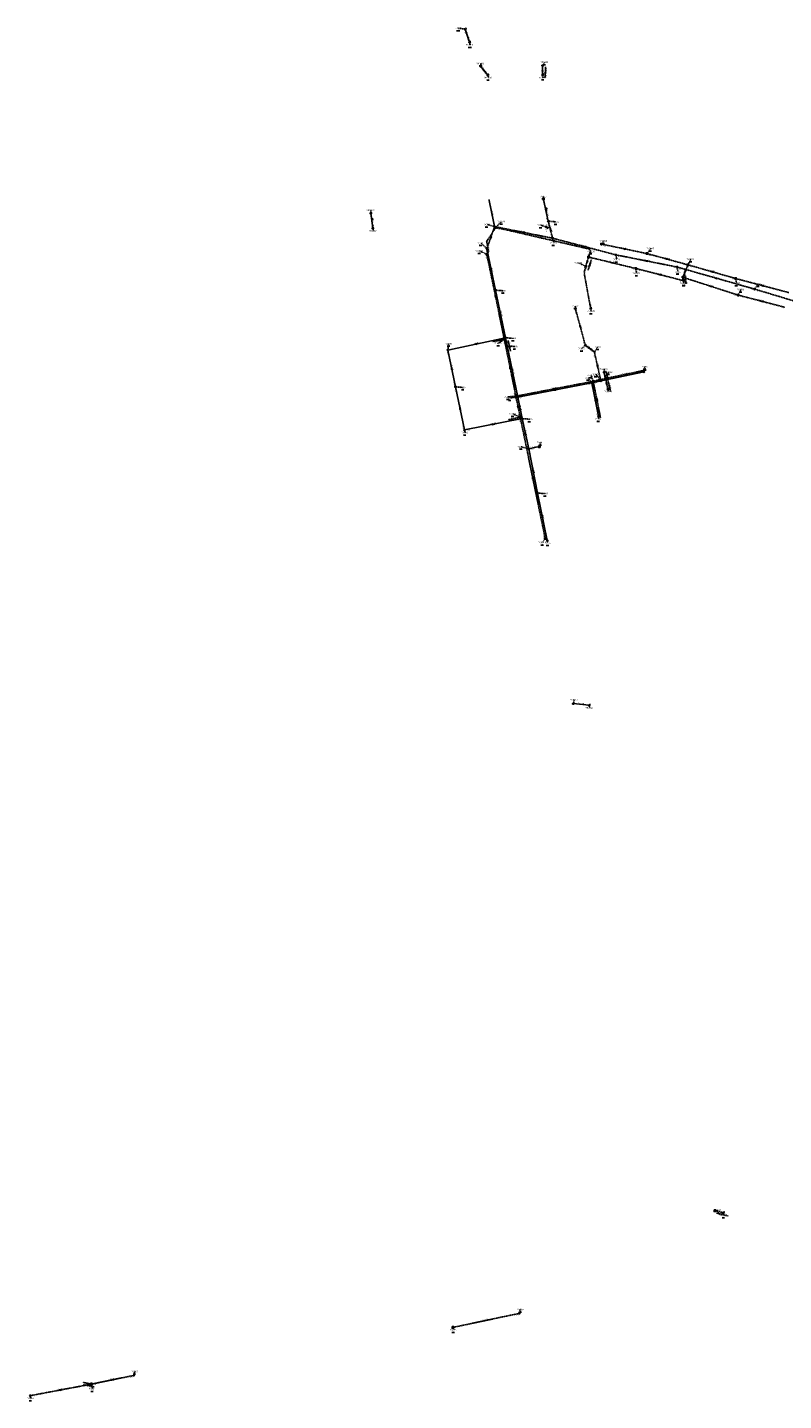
# Model space of a CAD drawing. Extents: x 188323 to 208361, y 565368 to 574910.
# Tile 221 of 256: x 197221 to 197913, y 571820 to 573078. Entities that reach past the tile are written whole.
import ezdxf

# ---------------------------------------------------------------- set-up
doc = ezdxf.new("R2010")
doc.units = 0
for name, pattern in [('BORDER', [1.75, 0.5, -0.25, 0.5, -0.25, 0, -0.25]), ('DASHDOT', [1, 0.5, -0.25, 0, -0.25]), ('DASHED', [0.75, 0.5, -0.25])]:
    doc.linetypes.add(name, pattern=pattern)
doc.layers.get('0').update_dxf_attribs({"linetype": 'CONTINUOUS'})
for name, color, linetype in [('RIO-AFM', 7, 'CONTINUOUS'), ('RIO-BOK', 7, 'CONTINUOUS'), ('RIO-DET', 7, 'CONTINUOUS'), ('RIO-KNP', 7, 'CONTINUOUS'), ('RIO-KNR', 7, 'CONTINUOUS'), ('RIO-LAG', 7, 'CONTINUOUS'), ('RIO-LAG_0B', 7, 'CONTINUOUS'), ('RIO-LAG_1B', 7, 'DASHED'), ('RIO-LAG_2B', 7, 'DASHED'), ('RIO-LAG_4', 7, 'BORDER'), ('RIO-LEN', 7, 'CONTINUOUS'), ('RIO-MVD', 1, 'CONTINUOUS'), ('RIO-VRB', 6, 'DASHDOT'), ('RIO-VRH', 7, 'CONTINUOUS')]:
    doc.layers.add(name, color=color, linetype=linetype)
doc.styles.add('RIO-TXT', font='isocp.shx')

# ---------------------------------------------------------------- blocks, each defined once
blk = doc.blocks.new('L_VHR')
blk.add_lwpolyline([(-0.5, 0), (0.5, 0), (-0.5, 0.15), (-0.5, -0.15), (0.5, 0)])
blk = doc.blocks.new('L_VKT')
blk.add_line((0.3, 0.95), (-0.3, -0.05))
blk.add_lwpolyline([(0.3, 0.15), (0.3, 0.75), (-0.3, 0.75), (-0.3, 0.15)], close=True)
blk = doc.blocks.new('K_IPR')
blk.add_lwpolyline([(-0.5, -0.5), (0.5, -0.5), (0.5, 0.5), (-0.5, 0.5)], close=True)
blk.add_solid([(-0.5, 0.5), (0.5, 0.5), (-0.5, -0.5), (0.5, -0.5)])
at = {"style": 'RIO-TXT', "flags": 1}
blk.add_attdef('KNOOPNAAM', (2, 2), '', height=1, dxfattribs=at)
blk = doc.blocks.new('K_RGM')
blk.add_lwpolyline([(-0.6, 0.6), (-0.6, -0.6), (0.6, -0.6), (0.6, 0.6)], close=True)
blk.add_solid([(-0.6, 0.6), (0, 0.6), (-0.6, -0.6), (0, -0.6)])
at = {"style": 'RIO-TXT', "flags": 1}
blk.add_attdef('KNOOPNAAM', (2, 2), '', height=1, dxfattribs=at)
blk = doc.blocks.new('K_IPG')
blk.add_circle((0, 0), 0.5)
for points in [[(0, 0), (-0.5, 0), (-0.433013, 0.25)], [(0, 0), (-0.433013, -0.25), (-0.5, 0)], [(0, 0), (-0.433013, 0.25), (-0.25, 0.433013)], [(0, 0), (-0.25, -0.433013), (-0.433013, -0.25)], [(0, 0), (-0.25, 0.433013), (0, 0.5)], [(0, 0), (0, -0.5), (-0.25, -0.433013)], [(0, 0), (0, 0.5), (0.25, 0.433013)], [(0, 0), (0.25, 0.433013), (0.433013, 0.25)], [(0, 0), (0.433013, 0.25), (0.5, 0)], [(0, 0), (0.5, 0), (0.433013, -0.25)], [(0, 0), (0.433013, -0.25), (0.25, -0.433013)], [(0, 0), (0.25, -0.433013), (0, -0.5)]]:
    blk.add_solid(points)
at = {"style": 'RIO-TXT', "flags": 1}
blk.add_attdef('KNOOPNAAM', (2, 2), '', height=1, dxfattribs=at)
blk = doc.blocks.new('K_UTB')
blk.add_lwpolyline([(0.5, 0.15), (0.5, -0.3), (-0.5, -0.3), (-0.5, 0.15), (-0.45, 0.15), (-0.45, -0.25), (0, -0.25), (0.45, -0.25), (0.45, 0.15)], close=True)
blk.add_lwpolyline([(0.85, 0.6), (0.55, 0.65), (0.614828, 0.459583), (0.850842, 0.598937)])
blk.add_arc((0.85, -0.25), 0.85, 90, 180)
at = {"style": 'RIO-TXT', "flags": 1}
blk.add_attdef('KNOOPNAAM', (2, 2), '', height=1, dxfattribs=at)
blk = doc.blocks.new('K_FIC')
blk.add_circle((0, 0), 0.0625)
at = {"style": 'RIO-TXT', "flags": 1}
blk.add_attdef('KNOOPNAAM', (2, 2), '', height=1, dxfattribs=at)
blk = doc.blocks.new('K_IPD')
blk.add_lwpolyline([(-0.496027, 0.307994), (0.503973, 0.307994), (0.003973, -0.558031)], close=True)
blk.add_solid([(-0.496027, 0.307994), (0.503973, 0.307994), (0.003973, -0.558031)])
at = {"style": 'RIO-TXT', "flags": 1}
blk.add_attdef('KNOOPNAAM', (2, 2), '', height=1, dxfattribs=at)
blk = doc.blocks.new('1071_06______740002____740003_')
at = {"layer": 'RIO-LAG_1B'}
blk.add_line((0, 0), (-1.567, 9.695), dxfattribs=at)
at = {"layer": 'RIO-VRH', "xscale": 2, "yscale": 2, "zscale": 2, "rotation": 99.1705}
blk.add_blockref('L_VHR', (-0.7835, 4.8475), dxfattribs=at)
at = {"layer": 'RIO-AFM', "style": 'RIO-TXT'}
blk.add_text('r 400', height=0.9, rotation=279.1705, dxfattribs=at).set_placement((-0.4612, 5.9941))
at = {"layer": 'RIO-BOK', "style": 'RIO-TXT'}
for s, p in [('-1.40', (-2.7252, 8.0894)), ('-1.23', (-2.0346, 3.825))]:
    blk.add_text(s, height=0.9, rotation=279.1705, dxfattribs=at).set_placement(p)
at = {"layer": 'RIO-LEN', "style": 'RIO-TXT'}
blk.add_text('3m', height=0.9, rotation=279.1705, dxfattribs=at).set_placement((-0.7201, 7.5933))
blk = doc.blocks.new('1072_06______740026__c1740027_')
at = {"layer": 'RIO-LAG_1B'}
blk.add_line((0, 0), (-2.81, -9.411), dxfattribs=at)
at = {"layer": 'RIO-VRH', "xscale": 2, "yscale": 2, "zscale": 2, "rotation": 253.3488}
blk.add_blockref('L_VHR', (-1.405, -4.7055), dxfattribs=at)
at = {"layer": 'RIO-AFM', "style": 'RIO-TXT'}
blk.add_text('r 400', height=0.9, rotation=433.3488, dxfattribs=at).set_placement((-2.1943, -5.5973))
at = {"layer": 'RIO-BOK', "style": 'RIO-TXT'}
for s, p in [('-0.25', (-1.0683, -8.4698)), ('-0.20', (0.1667, -4.329))]:
    blk.add_text(s, height=0.9, rotation=433.3488, dxfattribs=at).set_placement(p)
at = {"layer": 'RIO-LEN', "style": 'RIO-TXT'}
blk.add_text('9m', height=0.9, rotation=433.3488, dxfattribs=at).set_placement((-2.6573, -7.1497))
blk = doc.blocks.new('1073_06______740032____740035_')
at = {"layer": 'RIO-LAG_1B'}
blk.add_line((0, 0), (-2.167, 9.579), dxfattribs=at)
at = {"layer": 'RIO-VRH', "xscale": 2, "yscale": 2, "zscale": 2, "rotation": 102.7352}
blk.add_blockref('L_VHR', (-1.0835, 4.7895), dxfattribs=at)
at = {"layer": 'RIO-AFM', "style": 'RIO-TXT'}
blk.add_text('r 315', height=0.9, rotation=282.7352, dxfattribs=at).set_placement((-0.8331, 5.9535))
at = {"layer": 'RIO-BOK', "style": 'RIO-TXT'}
for s, p in [('-1.08', (-3.2232, 7.9045)), ('-1.07', (-2.2685, 3.6903))]:
    blk.add_text(s, height=0.9, rotation=282.7352, dxfattribs=at).set_placement(p)
at = {"layer": 'RIO-LEN', "style": 'RIO-TXT'}
blk.add_text('6m', height=0.9, rotation=282.7352, dxfattribs=at).set_placement((-1.191, 7.5335))
blk = doc.blocks.new('1074_06______740032____740036_')
at = {"layer": 'RIO-LAG_1B'}
blk.add_line((0, 0), (2.16, -9.581), dxfattribs=at)
at = {"layer": 'RIO-VRH', "xscale": 2, "yscale": 2, "zscale": 2, "rotation": 282.6825}
blk.add_blockref('L_VHR', (1.08, -4.7905), dxfattribs=at)
at = {"layer": 'RIO-AFM', "style": 'RIO-TXT'}
blk.add_text('r 315', height=0.9, rotation=282.6825, dxfattribs=at).set_placement((1.39, -3.8901))
at = {"layer": 'RIO-BOK', "style": 'RIO-TXT'}
for s, p in [('-1.07', (-1.0577, -1.6735)), ('-1.08', (-0.1069, -5.8886))]:
    blk.add_text(s, height=0.9, rotation=282.6825, dxfattribs=at).set_placement(p)
at = {"layer": 'RIO-LEN', "style": 'RIO-TXT'}
blk.add_text('10m', height=0.9, rotation=282.6825, dxfattribs=at).set_placement((0.9147, -1.783))
blk = doc.blocks.new('1075_06______74009_____74018_')
at = {"layer": 'RIO-LAG_0B'}
blk.add_line((0, 0), (1.932, -9.63), dxfattribs=at)
at = {"layer": 'RIO-VRH', "xscale": 2, "yscale": 2, "zscale": 2, "rotation": 461.3179}
blk.add_blockref('L_VHR', (0.966, -4.815), dxfattribs=at)
at = {"layer": 'RIO-AFM', "style": 'RIO-TXT'}
blk.add_text('r 400', height=0.9, rotation=281.3179, dxfattribs=at).set_placement((1.2438, -3.6573))
at = {"layer": 'RIO-BOK', "style": 'RIO-TXT'}
for s, p in [('-1.77', (-1.0972, -1.6479)), ('-1.76', (-0.2471, -5.8844))]:
    blk.add_text(s, height=0.9, rotation=281.3179, dxfattribs=at).set_placement(p)
at = {"layer": 'RIO-LEN', "style": 'RIO-TXT'}
blk.add_text('8m', height=0.9, rotation=281.3179, dxfattribs=at).set_placement((0.9251, -2.069))
blk = doc.blocks.new('1079_06______74057___c174058_')
at = {"layer": 'RIO-LAG_4'}
blk.add_line((0, 0), (9.558, -2.258), dxfattribs=at)
at = {"layer": 'RIO-AFM', "style": 'RIO-TXT'}
blk.add_text('r 160', height=0.9, rotation=346.6768, dxfattribs=at).set_placement((3.8429, -0.3938))
at = {"layer": 'RIO-BOK', "style": 'RIO-TXT'}
for p in [(1.0405, -1.6843), (5.7714, -2.8016)]:
    blk.add_text('0.06', height=0.9, rotation=346.6768, dxfattribs=at).set_placement(p)
at = {"layer": 'RIO-LEN', "style": 'RIO-TXT'}
blk.add_text('8m', height=0.9, rotation=346.6768, dxfattribs=at).set_placement((2.2663, -0.0215))
blk = doc.blocks.new('1080_06______74061___c174062_')
at = {"layer": 'RIO-LAG_2B'}
blk.add_line((0, 0), (-9.616, 1.999), dxfattribs=at)
at = {"layer": 'RIO-AFM', "style": 'RIO-TXT'}
blk.add_text('r 160', height=0.9, rotation=348.2329, dxfattribs=at).set_placement((-5.7638, 1.7097))
at = {"layer": 'RIO-BOK', "style": 'RIO-TXT'}
for p in [(-8.5301, 0.3436), (-4.2994, -0.535)]:
    blk.add_text('-1.17', height=0.9, rotation=348.2329, dxfattribs=at).set_placement(p)
at = {"layer": 'RIO-LEN', "style": 'RIO-TXT'}
blk.add_text('7m', height=0.9, rotation=348.2329, dxfattribs=at).set_placement((-7.3499, 2.0391))
blk = doc.blocks.new('1400_90______901487____901488_')
at = {"layer": 'RIO-LAG'}
blk.add_line((0, 0), (0.08, 9.82), dxfattribs=at)
at = {"layer": 'RIO-VRH', "xscale": 2, "yscale": 2, "zscale": 2, "rotation": 89.5224}
blk.add_blockref('L_VHR', (0.04, 4.91), dxfattribs=at)
at = {"layer": 'RIO-BOK', "style": 'RIO-TXT'}
for s, p in [('-0.46', (1.4114, 1.3883)), ('-0.55', (1.4467, 5.7081))]:
    blk.add_text(s, height=0.9, rotation=89.5224, dxfattribs=at).set_placement(p)
at = {"layer": 'RIO-LEN', "style": 'RIO-TXT'}
blk.add_text('9m', height=0.9, rotation=89.5224, dxfattribs=at).set_placement((-0.4709, 3.564))

msp = doc.modelspace()

# ---------------------------------------------------------------- linework, layer by layer
at = {"layer": 'RIO-LAG'}
for p, q in [((197621.728, 573076.16), (197625.744, 573064.128)), ((197636.016, 573041.984), (197642.432, 573034.112)), ((197692.592, 573034.24), (197692.656, 573042.816)), ((197697.856, 572900.224), (197693.568, 572920.192)), ((197537.2, 572893.824), (197535.296, 572907.456)), ((197735.216, 572457.088), (197720.72, 572458.496))]:
    msp.add_line(p, q, dxfattribs=at)
at = {"layer": 'RIO-LAG_0B'}
for p, q in [((197649.504, 572837.12), (197641.616, 572875.072)), ((197658.704, 572793.472), (197649.504, 572837.12)), ((197605.904, 572782.272), (197658.704, 572793.472)), ((197658.704, 572793.472), (197660.192, 572785.984)), ((197669.792, 572739.008), (197660.192, 572785.984)), ((197612.8, 572748.608), (197605.904, 572782.272)), ((197737.696, 572752.32), (197785.488, 572762.304)), ((197621.104, 572709.12), (197612.8, 572748.608)), ((197737.696, 572752.32), (197669.792, 572739.008)), ((197743.904, 572721.6), (197737.696, 572752.32)), ((197673.792, 572719.488), (197669.792, 572739.008)), ((197673.792, 572719.488), (197621.104, 572709.12)), ((197679.904, 572691.776), (197673.792, 572719.488)), ((197689.6, 572693.888), (197679.904, 572691.776)), ((197679.904, 572691.776), (197688, 572651.328)), ((197688, 572651.328), (197696.896, 572607.872))]:
    msp.add_line(p, q, dxfattribs=at)
at = {"layer": 'RIO-LAG_1B'}
for p, q in [((197788.192, 572870.592), (197746.496, 572879.232)), ((197657.552, 572792.256), (197641.536, 572869.888)), ((197734.64, 572867.456), (197732.096, 572858.944)), ((197777.856, 572856.96), (197734.64, 572867.456)), ((197825.696, 572860.288), (197788.192, 572870.592)), ((197821.504, 572845.824), (197777.856, 572856.96)), ((197820.992, 572848.896), (197825.696, 572860.288)), ((197821.504, 572845.824), (197820.992, 572848.896)), ((197820.992, 572848.896), (197871.6, 572832.576)), ((197825.696, 572860.288), (197869.296, 572847.808)), ((197869.296, 572847.808), (197918.096, 572834.816)), ((197871.6, 572832.576), (197914.496, 572821.376)), ((197647.248, 572790.144), (197657.552, 572792.256)), ((197668.176, 572739.968), (197657.552, 572792.256)), ((197750.224, 572756.16), (197748.928, 572761.92)), ((197787.136, 572763.968), (197750.224, 572756.16)), ((197668.176, 572739.968), (197738.944, 572753.6)), ((197750.224, 572756.16), (197738.944, 572753.6)), ((197745.552, 572720.64), (197738.944, 572753.6)), ((197750.224, 572756.16), (197752.384, 572746.56)), ((197672.096, 572720.704), (197668.176, 572739.968)), ((197672.096, 572720.704), (197661.824, 572718.528)), ((197695.024, 572609.664), (197672.096, 572720.704))]:
    msp.add_line(p, q, dxfattribs=at)
for points in [[(197643.296, 572872.256), (197641.392, 572881.728), (197649.648, 572894.592)], [(197649.648, 572894.592), (197735.504, 572874.688), (197736.432, 572872.896), (197734.64, 572867.456)], [(197732.096, 572858.944), (197730.736, 572852.288), (197736.64, 572820.224)]]:
    msp.add_lwpolyline(points, dxfattribs=at)
at = {"layer": 'RIO-LAG_2B'}
for p, q in [((197643.552, 572919.744), (197648.64, 572895.296)), ((197697.856, 572900.224), (197701.776, 572884.672)), ((197648.64, 572895.296), (197641.616, 572875.072)), ((197701.776, 572884.672), (197648.64, 572895.296)), ((197759.616, 572869.44), (197701.776, 572884.672)), ((197815.664, 572858.304), (197759.616, 572869.44)), ((197886.64, 572838.08), (197815.664, 572858.304)), ((197959.6, 572816.064), (197886.64, 572838.08)), ((197731.664, 572786.752), (197722.752, 572819.84)), ((197739.968, 572780.608), (197731.664, 572786.752)), ((197745.952, 572754.048), (197739.968, 572780.608)), ((197610.496, 571887.296), (197671.296, 571900.096)), ((197279.6, 571835.328), (197318.304, 571843.328)), ((197279.6, 571835.328), (197223.6, 571824.768)), ((197279.6, 571835.328), (197272.4, 571836.8))]:
    msp.add_line(p, q, dxfattribs=at)
msp.add_lwpolyline([(197695.968, 572894.976), (197696.256, 572894.08), (197696.48, 572893.952), (197699.184, 572894.784)], dxfattribs=at)
at = {"layer": 'RIO-LAG_4'}
msp.add_line((197850.4, 571994.112), (197858, 571992.32), dxfattribs=at)
at = {"layer": 'RIO-VRB'}
for p, q in [((197621.73, 573076.18), (197615.655, 573076.8781)), ((197625.75, 573064.1), (197626.2835, 573061.7716)), ((197636.01, 573041.97), (197636.0097, 573044.745)), ((197692.66, 573042.8), (197694.6364, 573045.8558)), ((197642.43, 573034.1), (197642.9635, 573031.7716)), ((197692.59, 573034.24), (197693.1235, 573031.9116)), ((197693.56, 572920.19), (197693.5597, 572922.965)), ((197535.29, 572907.47), (197535.2897, 572910.245)), ((197649.65, 572894.61), (197655.0694, 572899.8581)), ((197697.85, 572900.22), (197704.8175, 572899.6913)), ((197537.2, 572893.85), (197537.7335, 572891.5216)), ((197648.64, 572895.32), (197641.6721, 572897.2465)), ((197695.96, 572894.99), (197690.9618, 572896.5698)), ((197641.62, 572875.05), (197636.1991, 572880.2964)), ((197701.78, 572884.67), (197702.6606, 572880.372)), ((197746.5, 572879.2), (197748.4764, 572882.2558)), ((197788.2, 572870.6), (197791.4618, 572875.188)), ((197641.53, 572869.91), (197634.881, 572873.0279)), ((197732.09, 572858.94), (197725.441, 572862.0579)), ((197734.64, 572867.47), (197737.177, 572872.5653)), ((197759.61, 572869.45), (197760.4906, 572865.152)), ((197825.7, 572860.3), (197828.237, 572865.3953)), ((197777.85, 572856.96), (197778.7306, 572852.662)), ((197815.66, 572858.28), (197816.5406, 572853.982)), ((197821, 572848.9), (197822.0541, 572843.6171)), ((197649.5, 572837.1), (197656.4675, 572836.5713)), ((197821.5, 572845.8), (197822.0335, 572843.4716)), ((197869.3, 572847.8), (197870.1806, 572843.502)), ((197871.6, 572832.6), (197874.137, 572837.6953)), ((197886.64, 572838.07), (197889.9018, 572842.658)), ((197722.76, 572819.82), (197722.7597, 572822.595)), ((197736.64, 572820.23), (197737.1735, 572817.9016)), ((197605.9, 572782.3), (197606.7806, 572787.998)), ((197657.55, 572792.27), (197652.132, 572788.4202)), ((197658.7, 572793.5), (197665.6675, 572792.9713)), ((197660.2, 572786), (197667.1675, 572785.4713)), ((197731.67, 572786.78), (197728.4094, 572783.591)), ((197739.97, 572780.62), (197743.2318, 572785.208)), ((197748.92, 572761.93), (197748.9197, 572764.705)), ((197750.23, 572756.13), (197753.2669, 572762.0914)), ((197785.49, 572762.32), (197786.1971, 572767.0332)), ((197612.8, 572748.6), (197619.7675, 572748.0713)), ((197737.7, 572752.3), (197734.437, 572756.8869)), ((197738.94, 572753.58), (197737.2033, 572759.0486)), ((197745.95, 572754.04), (197741.401, 572760.1587)), ((197668.18, 572739.97), (197661.2129, 572739.4391)), ((197669.8, 572739), (197662.8329, 572738.4691)), ((197752.38, 572746.57), (197752.9135, 572744.2416)), ((197672.09, 572720.72), (197665.441, 572723.8379)), ((197673.8, 572719.5), (197680.7675, 572718.9713)), ((197743.9, 572721.6), (197743.9015, 572719.225)), ((197621.1, 572709.1), (197621.6335, 572706.7716)), ((197689.6, 572693.9), (197690.6514, 572697.4897)), ((197679.9, 572691.8), (197672.9321, 572693.7265)), ((197688, 572651.3), (197694.9675, 572650.7713)), ((197695.03, 572609.69), (197692.4944, 572605.9938)), ((197696.9, 572607.9), (197697.4335, 572605.5716)), ((197720.72, 572458.5), (197721.7714, 572462.0897)), ((197735.22, 572457.07), (197735.7535, 572454.7416)), ((197850.4, 571994.1), (197853.4283, 571994.266)), ((197858, 571992.3), (197858.5335, 571989.9716)), ((197671.3, 571900.1), (197672.3514, 571903.6897)), ((197610.5, 571887.3), (197611.0335, 571884.9716)), ((197318.3, 571843.3), (197319.3514, 571846.8897)), ((197279.6, 571835.3), (197280.4806, 571831.002)), ((197223.6, 571824.8), (197224.1335, 571822.4716))]:
    msp.add_line(p, q, dxfattribs=at)

# ---------------------------------------------------------------- block references
at = {"layer": 'RIO-AFM', "xscale": 0.9, "yscale": 0.9, "zscale": 0.9}
for p, rotation in [((197695.9157, 572911.6316), 282.132), ((197536.5561, 572902.0672), 277.9911)]:
    msp.add_blockref('L_VKT', p, dxfattribs=dict(at, rotation=rotation))
at = {"layer": 'RIO-DET'}
for name, p in [('1400_90______901487____901488_', (197695.088, 573031.744)), ('1072_06______740026__c1740027_', (197737.136, 572864.96)), ('1071_06______740002____740003_', (197824, 572843.328)), ('1075_06______74009_____74018_', (197661.2, 572790.976)), ('1073_06______740032____740035_', (197752.736, 572753.6)), ('1074_06______740032____740036_', (197752.736, 572753.6)), ('1079_06______74057___c174058_', (197852.896, 571991.616)), ('1080_06______74061___c174062_', (197282.096, 571832.832))]:
    msp.add_blockref(name, p, dxfattribs=at)
at = {"layer": 'RIO-KNP', "xscale": 1.25, "yscale": 1.25, "zscale": 1.25}
for name, p in [('K_UTB', (197621.728, 573076.16)), ('K_UTB', (197625.744, 573064.128)), ('K_UTB', (197636.016, 573041.984)), ('K_UTB', (197692.656, 573042.816)), ('K_UTB', (197642.432, 573034.112)), ('K_UTB', (197692.592, 573034.24)), ('K_FIC', (197643.552, 572919.744)), ('K_IPG', (197693.568, 572920.192)), ('K_UTB', (197535.296, 572907.456)), ('K_IPD', (197697.856, 572900.224)), ('K_UTB', (197537.2, 572893.824)), ('K_IPD', (197648.64, 572895.296)), ('K_IPR', (197649.648, 572894.592)), ('K_IPD', (197695.968, 572894.976)), ('K_FIC', (197699.184, 572894.784)), ('K_IPD', (197641.616, 572875.072)), ('K_IPD', (197701.776, 572884.672)), ('K_IPR', (197746.496, 572879.232)), ('K_IPR', (197641.536, 572869.888)), ('K_FIC', (197643.296, 572872.256)), ('K_RGM', (197734.64, 572867.456)), ('K_IPD', (197759.616, 572869.44)), ('K_IPR', (197788.192, 572870.592)), ('K_IPR', (197825.696, 572860.288)), ('K_IPR', (197732.096, 572858.944)), ('K_IPR', (197777.856, 572856.96)), ('K_IPD', (197815.664, 572858.304)), ('K_IPR', (197820.992, 572848.896)), ('K_IPR', (197869.296, 572847.808)), ('K_IPG', (197649.504, 572837.12)), ('K_IPR', (197821.504, 572845.824)), ('K_IPD', (197886.64, 572838.08)), ('K_IPR', (197871.6, 572832.576)), ('K_IPD', (197722.752, 572819.84)), ('K_UTB', (197736.64, 572820.224)), ('K_FIC', (197647.248, 572790.144)), ('K_IPR', (197657.552, 572792.256)), ('K_IPG', (197658.704, 572793.472)), ('K_IPG', (197660.192, 572785.984)), ('K_IPD', (197731.664, 572786.752)), ('K_IPG', (197605.904, 572782.272)), ('K_IPD', (197739.968, 572780.608)), ('K_UTB', (197748.928, 572761.92)), ('K_IPG', (197785.488, 572762.304)), ('K_FIC', (197787.136, 572763.968)), ('K_IPG', (197612.8, 572748.608)), ('K_IPG', (197737.696, 572752.32)), ('K_IPR', (197738.944, 572753.6)), ('K_IPD', (197745.952, 572754.048)), ('K_IPR', (197750.224, 572756.16)), ('K_IPR', (197668.176, 572739.968)), ('K_IPG', (197669.792, 572739.008)), ('K_UTB', (197752.384, 572746.56)), ('K_FIC', (197661.824, 572718.528)), ('K_IPR', (197672.096, 572720.704)), ('K_IPG', (197673.792, 572719.488)), ('K_IPG', (197743.904, 572721.6)), ('K_FIC', (197745.552, 572720.64)), ('K_IPG', (197621.104, 572709.12)), ('K_IPG', (197679.904, 572691.776)), ('K_RGM', (197689.6, 572693.888)), ('K_IPG', (197688, 572651.328)), ('K_IPR', (197695.024, 572609.664)), ('K_IPG', (197696.896, 572607.872)), ('K_UTB', (197720.72, 572458.496)), ('K_UTB', (197735.216, 572457.088)), ('K_RGM', (197850.4, 571994.112)), ('K_UTB', (197858, 571992.32)), ('K_IPD', (197671.296, 571900.096)), ('K_RGM', (197610.496, 571887.296)), ('K_IPD', (197318.304, 571843.328)), ('K_FIC', (197272.4, 571836.8)), ('K_RGM', (197279.6, 571835.328)), ('K_IPD', (197223.6, 571824.768))]:
    msp.add_blockref(name, p, dxfattribs=at)
at = {"layer": 'RIO-VRH'}
for p, xscale, yscale, zscale, rotation in [((197639.22, 573038.035), 2, 2, 2, 489.2112), ((197692.625, 573038.52), 2, 2, 2, 89.5224), ((197695.705, 572910.205), 2, 2, 2, 282.132), ((197645.13, 572885.185), 2, 2, 2, 250.8906), ((197675.21, 572889.995), 2, 2, 2, 168.6684), ((197696.105, 572894.55), -0.325, -0.325, -0.325, 468.2466), ((197699.815, 572892.445), 2, 2, 2, 464.1912), ((197692.58, 572884.64), 2, 2, 2, 346.9268), ((197730.695, 572877.06), 2, 2, 2, 165.2565), ((197767.35, 572874.9), 2, 2, 2, 168.3482), ((197733.365, 572863.205), 2, 2, 2, 253.3488), ((197756.245, 572862.215), 2, 2, 2, 166.3307), ((197787.635, 572863.865), 2, 2, 2, 168.7305), ((197806.95, 572865.45), 2, 2, 2, 344.6431), ((197645.56, 572856.075), 2, 2, 2, 101.7382), ((197799.675, 572851.38), 2, 2, 2, 165.6599), ((197821.25, 572847.35), 1.889, 1.889, 1.889, 99.1705), ((197823.35, 572854.6), 2, 2, 2, 247.5878), ((197847.5, 572854.05), 2, 2, 2, 524.0042), ((197851.15, 572848.175), 2, 2, 2, 164.1085), ((197846.3, 572840.75), 2, 2, 2, 522.1462), ((197893.7, 572841.3), 2, 2, 2, 525.0847), ((197649.54, 572831.09), 2, 2, 2, 281.6665), ((197893.05, 572827), 2, 2, 2, 525.3698), ((197654.1, 572815.3), 2, 2, 2, 281.923), ((197727.215, 572803.3), 2, 2, 2, 285.0997), ((197632.3, 572787.9), 2, 2, 2, 11.9749), ((197652.4, 572791.205), 2, 2, 2, 11.6827), ((197659.45, 572789.75), 2, 2, 2, 461.3179), ((197735.82, 572783.7), 2, 2, 2, 323.4221), ((197609.35, 572765.45), 2, 2, 2, 101.5792), ((197662.865, 572766.12), 2, 2, 2, 101.4968), ((197665, 572762.5), 2, 2, 2, 281.5521), ((197742.96, 572767.33), 2, 2, 2, 282.6872), ((197768.68, 572760.06), 2, 2, 2, 192.0235), ((197744.585, 572754.855), 2, 2, 2, 372.7262), ((197749.575, 572759.03), 2, 2, 2, 102.7352), ((197751.305, 572751.35), 2, 2, 2, 282.6825), ((197703.56, 572746.775), 2, 2, 2, 190.8862), ((197703.75, 572745.65), 2, 2, 2, 191.0815), ((197740.8, 572736.95), 2, 2, 2, 101.4255), ((197742.245, 572737.11), 2, 2, 2, 101.3547), ((197616.95, 572728.85), 2, 2, 2, 101.8746), ((197670.135, 572730.345), 2, 2, 2, 281.4895), ((197671.8, 572729.25), 2, 2, 2, 281.6001), ((197647.45, 572714.3), 2, 2, 2, 371.1624), ((197676.85, 572705.65), 2, 2, 2, 282.4271), ((197683.95, 572671.55), 2, 2, 2, 461.3179), ((197683.56, 572665.205), 2, 2, 2, 101.6816), ((197692.45, 572629.6), 2, 2, 2, 461.5968), ((197251.6, 571830.05), 2, 2, 2, 370.6186), ((197298.95, 571839.3), 2, 2, 2, 191.6784)]:
    msp.add_blockref('L_VHR', p, dxfattribs=dict(at, xscale=xscale, yscale=yscale, zscale=zscale, rotation=rotation))

# ---------------------------------------------------------------- texts
at = {"layer": 'RIO-AFM', "style": 'RIO-TXT'}
for s, rotation, p in [('r 300', 288.4137, (197623.9619, 573071.0679)), ('r 400', 309.2112, (197639.0972, 573038.9808)), ('1450/1200', 277.9911, (197536.6691, 572901.2651)), ('r 160', 281.7593, (197646.4317, 572908.427)), ('4000/1825', 282.132, (197696.0863, 572910.8398)), ('r 400', 430.8906, (197644.3864, 572884.585)), ('r 400', 348.6684, (197674.5167, 572890.6609)), ('r 160', 346.9268, (197691.9101, 572885.337)), ('r 160', 288.2466, (197696.2413, 572895.7326)), ('r 500', 284.1912, (197700.1055, 572893.3546)), ('r 160', 281.3644, (197642.6731, 572877.8638)), ('r 400', 345.2565, (197730.0432, 572877.7676)), ('r 300', 348.3481, (197766.6598, 572875.5661)), ('r 500', 346.3307, (197755.5787, 572862.9056)), ('r 400', 348.7305, (197786.9415, 572864.531)), ('r 300', 344.6431, (197806.3039, 572866.1582)), ('r 400', 281.7382, (197645.8963, 572856.9726)), ('r 400', 438.5333, (197730.7624, 572854.9153)), ('r 500', 345.6599, (197799.0172, 572852.0785)), ('r 400', 67.5878, (197822.5789, 572854.0414)), ('r 300', 344.0042, (197846.8625, 572854.7673)), ('r 400', 344.1085, (197850.5139, 572848.8998)), ('r 300', 342.1463, (197845.6868, 572841.49)), ('r 300', 345.0847, (197893.0493, 572842.0068)), ('r 315', 281.6665, (197649.89, 572831.9898)), ('r 300', 345.3697, (197892.3953, 572827.7017)), ('r 400', 281.923, (197654.4353, 572816.1989)), ('r 250', 285.0997, (197727.4967, 572804.2153)), ('r 250', 11.9749, (197631.4036, 572788.221)), ('r 250', 11.6827, (197651.5051, 572791.5305)), ('r 250', 323.4221, (197735.4689, 572784.5866)), ('r 250', 281.5792, (197609.6875, 572766.3462)), ('r 315', 281.4968, (197663.2096, 572767.017)), ('r 400', 281.5521, (197665.3421, 572763.3971)), ('r 250', 282.6872, (197743.2778, 572768.2322)), ('r 315', 372.0236, (197767.7806, 572760.3913)), ('r 315', 10.8862, (197702.6697, 572747.1129)), ('r 315', 372.7262, (197743.6836, 572755.1672)), ('r 300', 11.8403, (197760.6996, 572757.6331)), ('r 400', 371.0815, (197702.8545, 572746.0059)), ('r 300', 281.4255, (197741.1389, 572737.8454)), ('r 315', 281.3547, (197742.5857, 572738.0051)), ('r 250', 281.8746, (197617.2847, 572729.7486)), ('r 315', 281.4895, (197670.4693, 572731.2397)), ('r 400', 281.6001, (197672.1327, 572730.1454)), ('r 200', 371.1624, (197646.5549, 572714.6498)), ('r 250', 372.1012, (197666.0622, 572719.9417)), ('r 400', 282.4271, (197677.1722, 572706.551)), ('r 400', 372.2145, (197683.8514, 572693.1697)), ('r 400', 281.3179, (197684.2937, 572672.4451)), ('r 250', 281.6816, (197683.9752, 572665.8425)), ('r 400', 281.5968, (197692.7903, 572630.497)), ('r 500', 354.3682, (197727.213, 572458.3662)), ('r 160', 11.8875, (197640.0041, 571894.0223)), ('r 160', 370.6186, (197250.7078, 571830.4093)), ('r 160', 11.6784, (197298.0555, 571839.6257))]:
    msp.add_text(s, height=0.9, rotation=rotation, dxfattribs=at).set_placement(p)
at = {"layer": 'RIO-BOK', "style": 'RIO-TXT'}
for s, rotation, p in [('-0.57', 288.4137, (197620.8447, 573074.4092)), ('-0.57', 288.4137, (197623.1323, 573067.5496)), ('-0.72', 309.2112, (197635.8112, 573040.0003)), ('-0.62', 309.2112, (197638.7566, 573036.3943)), ('-1.35', 282.132, (197692.4863, 572918.5267)), ('-1.60', 282.132, (197695.6302, 572903.9366)), ('-1.60', 284.1912, (197696.8367, 572898.5192)), ('-1.68', 430.8906, (197648.6109, 572890.9917)), ('-1.68', 348.6684, (197649.7384, 572893.6729)), ('-0.20', 346.9268, (197650.6979, 572892.9303)), ('-1.60', 288.2466, (197695.0696, 572893.2218)), ('-1.59', 17.988, (197695.7223, 572892.212)), ('-1.59', 284.1912, (197699.4253, 572888.3041)), ('-1.88', 281.7382, (197640.5349, 572873.3941)), ('-1.72', 430.8906, (197643.4004, 572875.9157)), ('-1.59', 348.6684, (197697.491, 572884.1341)), ('-1.59', 345.2565, (197702.7784, 572882.9605)), ('-1.05', 348.3481, (197747.5892, 572877.5468)), ('-1.05', 281.6665, (197640.4428, 572868.2555)), ('-0.21', 251.8105, (197734.5898, 572871.8022)), ('-1.50', 346.3307, (197735.6703, 572865.7795)), ('-1.49', 345.2565, (197755.298, 572869.1737)), ('-1.49', 348.7305, (197760.7102, 572867.8041)), ('-1.04', 348.3481, (197783.9067, 572870.0809)), ('-1.04', 344.6431, (197789.1801, 572868.8799)), ('-0.25', 438.5333, (197732.6459, 572854.6441)), ('-1.45', 346.3307, (197773.5412, 572856.5936)), ('-1.45', 345.6599, (197778.8605, 572855.2575)), ('-1.43', 348.7305, (197811.3725, 572857.7412)), ('-1.43', 344.1085, (197816.624, 572856.5508)), ('-1.15', 344.6431, (197821.3813, 572860.0572)), ('-1.34', 67.5878, (197822.8279, 572849.6605)), ('-1.21', 67.5878, (197825.4312, 572855.9749)), ('-1.19', 344.0042, (197826.6608, 572858.5691)), ('-1.12', 344.0042, (197864.9803, 572847.6092)), ('-1.68', 281.7382, (197647.3172, 572840.834)), ('-1.40', 345.6599, (197817.188, 572845.4842)), ('-1.40', 342.1463, (197821.9042, 572847.1388)), ('-1.12', 345.0847, (197870.2933, 572846.0875)), ('-1.35', 344.1085, (197882.326, 572837.8886)), ('-1.35', 343.229, (197887.5773, 572836.3262)), ('-1.68', 281.923, (197648.4202, 572835.4406)), ('-0.25', 460.4387, (197737.7619, 572821.8612)), ('-1.07', 342.1463, (197867.2778, 572832.5542)), ('-1.07', 345.3697, (197872.6018, 572830.8924)), ('-1.42', 285.0997, (197721.7738, 572818.1034)), ('-0.98', 345.3697, (197910.1855, 572821.1058)), ('-1.06', 11.6827, (197648.9043, 572789.0525)), ('-1.08', 11.6827, (197653.8173, 572790.0685)), ('-1.71', 11.9749, (197654.9787, 572791.2795)), ('-1.08', 281.6665, (197655.397, 572796.012)), ('-1.08', 281.4968, (197656.4579, 572790.6187)), ('-1.77', 281.923, (197656.5089, 572797.2273)), ('-1.49', 285.0997, (197729.2693, 572790.3787)), ('-1.57', 281.5792, (197604.8103, 572780.6472)), ('-1.57', 11.9749, (197607.5598, 572781.2209)), ('-1.76', 281.5521, (197659.1095, 572784.3477)), ('-1.49', 323.4221, (197731.9609, 572784.8217)), ('-1.53', 323.4221, (197735.8461, 572781.9421)), ('-1.53', 282.6872, (197738.9124, 572778.9464)), ('-1.00', 372.0236, (197783.407, 572761.7874)), ('-1.49', 281.5792, (197610.625, 572752.3392)), ('-1.55', 371.0815, (197733.938, 572750.1785)), ('-1.01', 10.8862, (197735.177, 572751.4306)), ('-1.34', 281.4255, (197736.6058, 572750.6501)), ('-1.01', 281.3547, (197737.8438, 572751.9314)), ('-1.55', 11.8403, (197739.3573, 572751.217)), ('-1.01', 372.7262, (197740.6145, 572752.5239)), ('-1.55', 282.6872, (197743.6986, 572757.7357)), ('-1.07', 372.7262, (197746.5384, 572753.8658)), ('-1.07', 372.0236, (197751.8914, 572755.0534)), ('-1.49', 281.8746, (197611.7188, 572746.9416)), ('-1.06', 281.4968, (197666.0221, 572743.7149)), ('-1.06', 281.4895, (197667.0877, 572738.3189)), ('-1.86', 281.5521, (197667.6351, 572742.7422)), ('-1.86', 281.6001, (197668.7109, 572737.3468)), ('-1.06', 10.8862, (197669.819, 572738.8596)), ('-1.74', 371.0815, (197671.4435, 572737.8962)), ('-1.08', 281.4895, (197669.9117, 572724.4607)), ('-1.87', 281.6001, (197671.6146, 572723.2364)), ('-1.12', 281.4255, (197741.733, 572725.3453)), ('-1.00', 281.3547, (197743.389, 572724.3881)), ('-1.45', 281.8746, (197618.9093, 572712.8292)), ('-1.08', 372.1012, (197663.4929, 572717.4456)), ('-1.08', 372.1012, (197668.3742, 572718.4956)), ('-1.85', 371.1624, (197670.0428, 572717.3636)), ('-1.08', 281.6816, (197671.0032, 572719.0652)), ('-1.87', 282.4271, (197672.7349, 572717.8312)), ('-1.68', 371.1624, (197622.745, 572707.9985)), ('-1.96', 282.4271, (197677.666, 572695.5063)), ('-1.96', 281.3179, (197678.8028, 572690.1521)), ('-1.96', 372.2145, (197681.565, 572690.7289)), ('-1.85', 281.3179, (197685.8464, 572655.0499)), ('-1.85', 281.5968, (197686.9108, 572649.6468)), ('-1.05', 281.6816, (197692.8973, 572613.4354)), ('-1.71', 281.5968, (197694.73, 572611.6398)), ('-0.55', 11.8875, (197667.5754, 571897.8852)), ('-0.81', 11.6784, (197314.5679, 571841.0989)), ('-1.15', 370.6186, (197275.8218, 571833.2013)), ('-1.14', 11.6784, (197281.2542, 571834.2124)), ('-0.70', 370.6186, (197225.2345, 571823.683))]:
    msp.add_text(s, height=0.9, rotation=rotation, dxfattribs=at).set_placement(p)
at = {"layer": 'RIO-KNR', "style": 'RIO-TXT'}
for s, p in [('901717', (197611.83, 573076.1281)), ('901718', (197622.4585, 573061.0216)), ('901485', (197632.1847, 573043.995)), ('901488', (197690.8114, 573045.1058)), ('901486', (197639.1385, 573031.0216)), ('901487', (197689.2985, 573031.1616)), ('74033', (197690.3722, 572922.215)), ('900248', (197531.4647, 572909.495)), ('740029', (197651.2444, 572899.1081)), ('74032', (197701.63, 572898.9413)), ('900247', (197533.9085, 572890.7716)), ('74031', (197638.4846, 572896.4965)), ('74069', (197687.7743, 572895.8198)), ('740037', (197631.056, 572872.2779)), ('74011', (197633.0116, 572879.5464)), ('74030', (197699.4731, 572879.622)), ('740006', (197744.6514, 572881.5058)), ('740005', (197787.6368, 572874.438)), ('740027', (197721.616, 572861.3079)), ('740026', (197733.352, 572871.8153)), ('74029', (197757.3031, 572864.402)), ('740004', (197824.412, 572864.6453)), ('740001', (197774.9056, 572851.912)), ('74028', (197813.3531, 572853.232)), ('74010', (197653.28, 572835.8213)), ('740002', (197818.2085, 572842.7216)), ('740003', (197818.2291, 572842.8671)), ('740007', (197866.3556, 572842.752)), ('740016', (197870.312, 572836.9453)), ('74027', (197886.7143, 572841.908)), ('74068', (197719.5722, 572821.845)), ('740028', (197733.3485, 572817.1516)), ('74008', (197603.5931, 572787.248)), ('740038', (197648.307, 572787.6702)), ('74009', (197662.48, 572792.2213)), ('74018', (197663.98, 572784.7213)), ('74066', (197740.0443, 572784.458)), ('74067', (197725.2219, 572782.841)), ('74065', (197738.2135, 572759.4087)), ('740035', (197745.0947, 572763.955)), ('740032', (197749.4419, 572761.3414)), ('74016', (197783.0096, 572766.2832)), ('74007', (197616.58, 572747.3213)), ('74015', (197731.2495, 572756.1369)), ('740031', (197733.3783, 572758.2986)), ('740040', (197657.3879, 572738.6891)), ('74017', (197659.6454, 572737.7191)), ('740036', (197749.0885, 572743.4916)), ('740041', (197661.616, 572723.0879)), ('74005', (197677.58, 572718.2213)), ('74014', (197740.714, 572718.475)), ('74006', (197618.446, 572706.0216)), ('74001', (197687.4639, 572696.7397)), ('74002', (197669.7446, 572692.9765)), ('74003', (197691.78, 572650.0213)), ('740043', (197688.6694, 572605.2438)), ('74004', (197694.246, 572604.8216)), ('900246', (197717.9464, 572461.3397)), ('900245', (197731.9285, 572453.9916)), ('74057', (197850.2408, 571993.516)), ('74058', (197855.346, 571989.2216)), ('74060', (197669.1639, 571902.9397)), ('74059', (197607.846, 571884.2216)), ('74063', (197316.1639, 571846.1397)), ('74061', (197277.2931, 571830.252)), ('74064', (197220.946, 571821.7216))]:
    msp.add_text(s, height=1.5, dxfattribs=at).set_placement(p)
at = {"layer": 'RIO-LEN', "style": 'RIO-TXT'}
for s, rotation, p in [('13m', 288.4137, (197623.2785, 573073.117)), ('10m', 309.2112, (197637.7308, 573040.6536)), ('20m', 282.132, (197695.3469, 572914.271)), ('14m', 277.9911, (197536.1794, 572904.7408)), ('25m', 281.7593, (197645.9904, 572910.5414)), ('54m', 348.6684, (197672.3986, 572891.084)), ('96m', 346.9268, (197689.8057, 572885.8243)), ('4m', 288.2466, (197695.7333, 572897.2709)), ('16m', 284.1912, (197699.575, 572895.4484)), ('25m', 281.3644, (197642.2464, 572879.9812)), ('21m', 430.8906, (197643.6808, 572882.5435)), ('60m', 345.2565, (197727.954, 572878.3161)), ('43m', 348.3481, (197764.544, 572876.0011)), ('44m', 346.3307, (197753.4796, 572863.4148)), ('57m', 348.7305, (197784.8228, 572864.9518)), ('39m', 344.6431, (197804.2206, 572866.729)), ('39m', 281.7382, (197645.4558, 572859.0872)), ('39m', 438.5333, (197730.3346, 572852.7981)), ('45m', 345.6599, (197796.9242, 572852.6122)), ('12m', 67.5878, (197821.7556, 572852.0445)), ('45m', 344.0042, (197844.7858, 572855.3613)), ('74m', 344.1085, (197848.4361, 572849.49)), ('53m', 342.1463, (197843.6304, 572842.151)), ('51m', 345.0847, (197890.9618, 572842.5615)), ('79m', 281.6665, (197649.4522, 572834.105)), ('44m', 345.3697, (197890.305, 572828.246)), ('45m', 281.923, (197653.988, 572818.312)), ('34m', 285.0997, (197726.933, 572806.3005)), ('54m', 11.9749, (197629.2906, 572787.7728)), ('11m', 11.6827, (197649.3899, 572791.0931)), ('10m', 323.4221, (197733.7336, 572785.8728)), ('34m', 281.5792, (197609.2529, 572768.462)), ('53m', 281.4968, (197662.7781, 572769.1335)), ('48m', 281.5521, (197664.9085, 572765.5131)), ('27m', 282.6872, (197742.8024, 572770.3392)), ('38m', 372.0236, (197765.6683, 572759.94)), ('72m', 10.8862, (197700.5486, 572746.705)), ('12m', 372.7262, (197741.577, 572754.69)), ('49m', 11.8403, (197758.5856, 572757.1899)), ('69m', 371.0815, (197700.735, 572745.5894)), ('31m', 281.4255, (197740.7099, 572739.9624)), ('34m', 281.3547, (197742.1594, 572740.1226)), ('40m', 281.8746, (197616.8391, 572731.8621)), ('20m', 281.4895, (197670.038, 572733.3562)), ('20m', 281.6001, (197671.6973, 572732.261)), ('54m', 371.1624, (197644.436, 572714.2303)), ('10m', 372.1012, (197663.9505, 572719.4875)), ('28m', 282.4271, (197676.7064, 572708.6601)), ('10m', 372.2145, (197681.7406, 572692.7114)), ('41m', 281.3179, (197683.8688, 572674.5628)), ('113m', 281.6816, (197683.4272, 572668.4863)), ('44m', 281.5968, (197692.355, 572632.6127)), ('15m', 354.3682, (197725.0633, 572458.5768)), ('62m', 11.8875, (197637.8904, 571893.5774)), ('57m', 370.6186, (197248.5851, 571830.0099)), ('40m', 11.6784, (197295.9402, 571839.1884))]:
    msp.add_text(s, height=0.9, rotation=rotation, dxfattribs=at).set_placement(p)
at = {"layer": 'RIO-MVD', "style": 'RIO-TXT'}
for s, p in [('%%U-0.29', (197613.7425, 573074.7281)), ('%%U-0.29', (197624.371, 573059.6216)), ('%%U1.03', (197634.4797, 573042.595)), ('%%U1.03', (197693.1064, 573043.7058)), ('%%U1.03', (197641.4335, 573029.6216)), ('%%U1.03', (197691.5935, 573029.7616)), ('%%U0.84', (197692.0297, 572920.815)), ('%%U0.63', (197653.5394, 572897.7081)), ('%%U0.68', (197640.1421, 572895.0965)), ('%%U0.63', (197689.4318, 572894.4198)), ('%%U0.81', (197703.2875, 572897.5413)), ('%%U0.47', (197634.6691, 572878.1464)), ('%%U0.63', (197701.1306, 572878.222)), ('%%U0.70', (197746.9464, 572880.1058)), ('%%U0.74', (197789.9318, 572873.038)), ('%%U0.39', (197633.351, 572870.8779)), ('%%U0.71', (197735.647, 572870.4153)), ('%%U0.61', (197758.9606, 572863.002)), ('%%U0.56', (197826.707, 572863.2453)), ('%%U0.74', (197777.2006, 572850.512)), ('%%U0.55', (197815.0106, 572851.832)), ('%%U0.42', (197820.5035, 572841.3216)), ('%%U0.49', (197820.5241, 572841.4671)), ('%%U0.66', (197868.6506, 572841.352)), ('%%U0.59', (197872.607, 572835.5453)), ('%%U0.55', (197888.3718, 572840.508)), ('%%U0.43', (197654.9375, 572834.4213)), ('%%U0.40', (197721.2297, 572820.445)), ('%%U0.46', (197735.6435, 572815.7516)), ('%%U0.43', (197605.2506, 572785.848)), ('%%U0.36', (197650.602, 572786.2702)), ('%%U0.43', (197664.1375, 572790.8213)), ('%%U0.41', (197665.6375, 572783.3213)), ('%%U0.40', (197726.8794, 572781.441)), ('%%U0.40', (197741.7018, 572783.058)), ('%%U0.15', (197751.7369, 572759.9414)), ('%%U0.40', (197784.6671, 572764.8832)), ('%%U0.25', (197732.907, 572754.7369)), ('%%U0.17', (197735.6733, 572756.8986)), ('%%U0.40', (197739.871, 572758.0087)), ('%%U0.35', (197618.2375, 572745.9213)), ('%%U0.44', (197659.6829, 572737.2891)), ('%%U0.51', (197661.3029, 572736.3191)), ('%%U0.53', (197663.911, 572721.6879)), ('%%U0.57', (197679.2375, 572716.8213)), ('%%U0.19', (197742.3715, 572717.075)), ('%%U0.41', (197620.1035, 572704.6216)), ('%%U0.47', (197671.4021, 572691.5765)), ('%%U0.92', (197689.1214, 572695.3397)), ('%%U0.55', (197693.4375, 572648.6213)), ('%%U0.46', (197690.9644, 572603.8438)), ('%%U0.60', (197695.9035, 572603.4216)), ('%%U1.23', (197851.8983, 571992.116)), ('%%U1.23', (197857.0035, 571987.8216)), ('%%U0.69', (197670.8214, 571901.5397)), ('%%U0.40', (197609.5035, 571882.8216)), ('%%U0.13', (197317.8214, 571844.7397)), ('%%U0.21', (197222.6035, 571820.3216)), ('%%U0.20', (197278.9506, 571828.852))]:
    msp.add_text(s, height=0.9, dxfattribs=at).set_placement(p)

doc.saveas('drawing.dxf')
